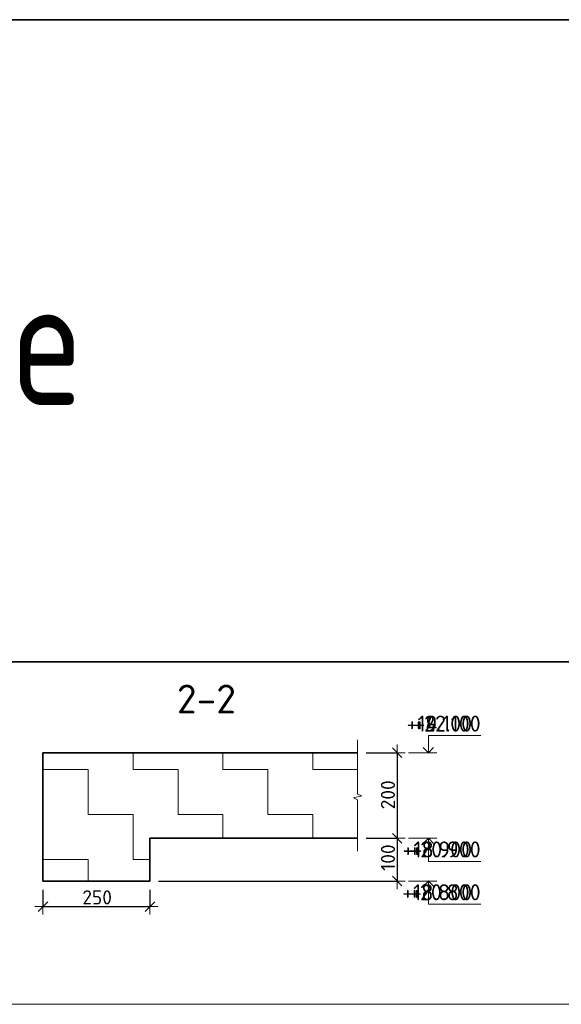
# Model space of a CAD drawing. Header units: metres. Extents: x -38 to 114, y -15 to 21.
# Tile 233 of 244: x 73.02 to 74.29, y 12.47 to 14.77. Entities that reach past the tile are written whole.
import ezdxf

# ---------------------------------------------------------------- set-up
doc = ezdxf.new("R2010")
doc.units = ezdxf.units.M
doc.header["$PDMODE"] = 65
for name, color, linetype, lineweight in [('XR$3$Размерная линия_ общее', 7, 'Continuous', 13), ('XR$4$Размерная линия_ общее', 7, 'Continuous', 13), ('XR$6$Размерная линия_ общее', 7, 'Continuous', 13)]:
    doc.layers.add(name, color=color, linetype=linetype, lineweight=lineweight)
doc.styles.add('ISOCPEUR', font='txt')
doc.dimstyles.new('DIMSTYLE_8', dxfattribs={"dimtxt": 0.033, "dimasz": 0.0375, "dimexe": 0, "dimexo": 0, "dimgap": 0.0165, "dimtad": 2, "dimdec": 0, "dimlfac": 1000, "dimrnd": 1, "dimzin": 12, "dimdsep": 46, "dimtxsty": 'ISOCPEUR', "dimblk1": 'ALL_ML_STRICH', "dimblk2": 'ALL_ML_STRICH', "dimsah": 1, "dimcen": 0, "dimclrd": 7, "dimclre": 256, "dimclrt": 7, "dimadec": 0, "dimazin": 0, "dimtfac": 1, "dimtdec": 0, "dimtix": 1, "dimtmove": 2, "dimatfit": 3, "dimfxl": 0, "dimtzin": 0, "dimlwd": 0, "dimlwe": -3, "dimarcsym": 0})
pattern_1 = [(0, (0.21, 0.21), (0.105, 0.105), [0.105, -0.105]), (90, (0.21, 0.21), (-0.105, 0.105), [0.105, -0.105])]

# ---------------------------------------------------------------- blocks, each defined once
blk = doc.blocks.new('ЭЛЕМЕНТ_УЗОРА_3')
at = {"color": 7, "linetype": 'Continuous', "lineweight": 13, "transparency": 33554687}
blk.add_line((73.8149, 12.8295), (73.8149, 12.8295), dxfattribs=at)
blk.add_lwpolyline([(73.8149, 13.0895), (73.8149, 12.9623), (73.8249, 12.9587), (73.8049, 12.9538), (73.8149, 12.9496), (73.8149, 12.8295)], dxfattribs=at)
blk = doc.blocks.new('СЛОЖНЫЙ_ОБЪЕКТ_3')
at = {"color": 7, "linetype": 'Continuous', "lineweight": 13, "transparency": 33554687}
blk.add_line((74.0002, 13.0595), (73.9336, 13.0595), dxfattribs=at)
blk.add_lwpolyline([(73.9802, 13.0595), (73.9802, 13.0995), (74.0826, 13.0995)], dxfattribs=at)
at = {"color": 7, "linetype": 'Continuous', "lineweight": 35, "transparency": 33554687}
blk.add_lwpolyline([(73.9681, 13.0716), (73.9802, 13.0595), (73.9923, 13.0716)], dxfattribs=at)
blk = doc.blocks.new('СЛОЖНЫЙ_ОБЪЕКТ_4')
at = {"color": 7, "linetype": 'Continuous', "lineweight": 13, "transparency": 33554687}
blk.add_line((74.0002, 12.8595), (73.9336, 12.8595), dxfattribs=at)
at = {"color": 7, "linetype": 'Continuous', "lineweight": 35, "transparency": 33554687}
blk.add_lwpolyline([(73.9681, 12.8474), (73.9802, 12.8595), (73.9923, 12.8474)], dxfattribs=at)
at = {"color": 7, "linetype": 'Continuous', "lineweight": 13, "transparency": 33554687}
blk.add_lwpolyline([(73.9802, 12.8595), (73.9802, 12.8055), (74.0826, 12.8055)], dxfattribs=at)
blk = doc.blocks.new('ALL_ML_STRICH')
at = {"color": 0, "linetype": 'ByBlock', "lineweight": -2}
for p, q in [((-1, 0), (0.5, 0)), ((-0.3, -0.3), (0.3, 0.3)), ((0, -0.5), (0, 0.5))]:
    blk.add_line(p, q, dxfattribs=at)
blk = doc.blocks.new('*D52')
at = {"layer": 'DEFPOINTS', "color": 7, "linetype": 'Continuous', "lineweight": 13, "transparency": 33554687}
for p in [(73.8149, 13.0595), (73.9073, 13.0595), (73.8149, 12.8595)]:
    blk.add_point(p, dxfattribs=at)
at = {"layer": 'XR$3$Размерная линия_ общее', "color": 253, "linetype": 'Continuous', "lineweight": -2, "true_color": 0xa0a0a0, "transparency": 33554687}
for p, q in [((73.8349, 13.0595), (73.9073, 13.0595)), ((73.8349, 12.8595), (73.9073, 12.8595))]:
    blk.add_line(p, q, dxfattribs=at)
at = {"layer": 'XR$3$Размерная линия_ общее', "color": 7, "linetype": 'Continuous', "lineweight": -2, "transparency": 33554687}
blk.add_line((73.9073, 13.0595), (73.9073, 12.8595), dxfattribs=at)
at = {"layer": 'XR$3$Размерная линия_ общее', "color": 7, "linetype": 'Continuous', "lineweight": 13, "transparency": 33554687, "xscale": 0.0375, "yscale": 0.0375, "zscale": 0.0375}
for p, rotation in [((73.9073, 13.0595), 90), ((73.9073, 12.8595), 270)]:
    blk.add_blockref('ALL_ML_STRICH', p, dxfattribs=dict(at, rotation=rotation))
at = {"layer": 'XR$3$Размерная линия_ общее', "color": 7, "linetype": 'Continuous', "lineweight": 13, "transparency": 33554687, "insert": (73.8858, 12.9611), "char_height": 0.033, "width": 0.099, "attachment_point": 5, "rotation": 90, "style": 'ISOCPEUR'}
blk.add_mtext('\\A1;{200}', dxfattribs=at)
blk = doc.blocks.new('*D53')
at = {"layer": 'DEFPOINTS', "color": 7, "linetype": 'Continuous', "lineweight": 13, "transparency": 33554687}
for p in [(73.8149, 12.8595), (73.9073, 12.8595), (73.3294, 12.7595)]:
    blk.add_point(p, dxfattribs=at)
at = {"layer": 'XR$3$Размерная линия_ общее', "color": 253, "linetype": 'Continuous', "lineweight": -2, "true_color": 0xa0a0a0, "transparency": 33554687}
for p, q in [((73.8349, 12.8595), (73.9073, 12.8595)), ((73.3494, 12.7595), (73.9073, 12.7595))]:
    blk.add_line(p, q, dxfattribs=at)
at = {"layer": 'XR$3$Размерная линия_ общее', "color": 7, "linetype": 'Continuous', "lineweight": -2, "transparency": 33554687}
blk.add_line((73.9073, 12.8595), (73.9073, 12.7595), dxfattribs=at)
at = {"layer": 'XR$3$Размерная линия_ общее', "color": 7, "linetype": 'Continuous', "lineweight": 13, "transparency": 33554687, "xscale": 0.0375, "yscale": 0.0375, "zscale": 0.0375}
for p, rotation in [((73.9073, 12.8595), 90), ((73.9073, 12.7595), 270)]:
    blk.add_blockref('ALL_ML_STRICH', p, dxfattribs=dict(at, rotation=rotation))
at = {"layer": 'XR$3$Размерная линия_ общее', "color": 7, "linetype": 'Continuous', "lineweight": 13, "transparency": 33554687, "insert": (73.8858, 12.8144), "char_height": 0.033, "width": 0.099, "attachment_point": 5, "rotation": 90, "style": 'ISOCPEUR'}
blk.add_mtext('\\A1;{100}', dxfattribs=at)
blk = doc.blocks.new('СЛОЖНЫЙ_ОБЪЕКТ_5')
at = {"color": 7, "linetype": 'Continuous', "lineweight": 13, "transparency": 33554687}
blk.add_line((74.0002, 12.7595), (73.9336, 12.7595), dxfattribs=at)
at = {"color": 7, "linetype": 'Continuous', "lineweight": 35, "transparency": 33554687}
blk.add_lwpolyline([(73.9681, 12.7474), (73.9802, 12.7595), (73.9923, 12.7474)], dxfattribs=at)
at = {"color": 7, "linetype": 'Continuous', "lineweight": 13, "transparency": 33554687}
blk.add_lwpolyline([(73.9802, 12.7595), (73.9802, 12.7055), (74.0826, 12.7055)], dxfattribs=at)
blk = doc.blocks.new('*D55')
at = {"layer": 'DEFPOINTS', "color": 7, "linetype": 'Continuous', "lineweight": 13, "transparency": 33554687}
for p in [(73.0794, 12.7595), (73.3294, 12.7595), (73.0794, 12.7)]:
    blk.add_point(p, dxfattribs=at)
at = {"layer": 'XR$3$Размерная линия_ общее', "color": 253, "linetype": 'Continuous', "lineweight": -2, "true_color": 0xa0a0a0, "transparency": 33554687}
for p, q in [((73.0794, 12.7395), (73.0794, 12.7)), ((73.3294, 12.7395), (73.3294, 12.7))]:
    blk.add_line(p, q, dxfattribs=at)
at = {"layer": 'XR$3$Размерная линия_ общее', "color": 7, "linetype": 'Continuous', "lineweight": -2, "transparency": 33554687}
blk.add_line((73.0794, 12.7), (73.3294, 12.7), dxfattribs=at)
at = {"layer": 'XR$3$Размерная линия_ общее', "color": 7, "linetype": 'Continuous', "lineweight": 13, "transparency": 33554687, "xscale": 0.0375, "yscale": 0.0375, "zscale": 0.0375, "rotation": 180}
blk.add_blockref('ALL_ML_STRICH', (73.0794, 12.7), dxfattribs=at)
at = {"layer": 'XR$3$Размерная линия_ общее', "color": 7, "linetype": 'Continuous', "lineweight": 13, "transparency": 33554687, "xscale": 0.0375, "yscale": 0.0375, "zscale": 0.0375}
blk.add_blockref('ALL_ML_STRICH', (73.3294, 12.7), dxfattribs=at)
at = {"layer": 'XR$3$Размерная линия_ общее', "color": 7, "linetype": 'Continuous', "lineweight": 13, "transparency": 33554687, "insert": (73.206, 12.7215), "char_height": 0.033, "width": 0.099, "attachment_point": 5, "style": 'ISOCPEUR'}
blk.add_mtext('\\A1;{250}', dxfattribs=at)
blk = doc.blocks.new('ЭЛЕМЕНТ_УЗОРА_17')
at = {"color": 7, "linetype": 'Continuous', "lineweight": 13, "transparency": 33554687}
blk.add_line((73.8149, 12.8295), (73.8149, 12.8295), dxfattribs=at)
blk.add_lwpolyline([(73.8149, 13.0895), (73.8149, 12.9623), (73.8249, 12.9587), (73.8049, 12.9538), (73.8149, 12.9496), (73.8149, 12.8295)], dxfattribs=at)
blk = doc.blocks.new('СЛОЖНЫЙ_ОБЪЕКТ_42')
at = {"color": 7, "linetype": 'Continuous', "lineweight": 13, "transparency": 33554687}
blk.add_line((74.0002, 13.0595), (73.9336, 13.0595), dxfattribs=at)
blk.add_lwpolyline([(73.9802, 13.0595), (73.9802, 13.0995), (74.0826, 13.0995)], dxfattribs=at)
at = {"color": 7, "linetype": 'Continuous', "lineweight": 35, "transparency": 33554687}
blk.add_lwpolyline([(73.9681, 13.0716), (73.9802, 13.0595), (73.9923, 13.0716)], dxfattribs=at)
blk = doc.blocks.new('СЛОЖНЫЙ_ОБЪЕКТ_43')
at = {"color": 7, "linetype": 'Continuous', "lineweight": 13, "transparency": 33554687}
blk.add_line((74.0002, 12.8595), (73.9336, 12.8595), dxfattribs=at)
at = {"color": 7, "linetype": 'Continuous', "lineweight": 35, "transparency": 33554687}
blk.add_lwpolyline([(73.9681, 12.8474), (73.9802, 12.8595), (73.9923, 12.8474)], dxfattribs=at)
at = {"color": 7, "linetype": 'Continuous', "lineweight": 13, "transparency": 33554687}
blk.add_lwpolyline([(73.9802, 12.8595), (73.9802, 12.8055), (74.0826, 12.8055)], dxfattribs=at)
blk = doc.blocks.new('*D322')
at = {"layer": 'DEFPOINTS', "color": 7, "linetype": 'Continuous', "lineweight": 13, "transparency": 33554687}
for p in [(73.8149, 13.0595), (73.9073, 13.0595), (73.8149, 12.8595)]:
    blk.add_point(p, dxfattribs=at)
at = {"layer": 'XR$4$Размерная линия_ общее', "color": 253, "linetype": 'Continuous', "lineweight": -2, "true_color": 0xa0a0a0, "transparency": 33554687}
for p, q in [((73.8349, 13.0595), (73.9073, 13.0595)), ((73.8349, 12.8595), (73.9073, 12.8595))]:
    blk.add_line(p, q, dxfattribs=at)
at = {"layer": 'XR$4$Размерная линия_ общее', "color": 7, "linetype": 'Continuous', "lineweight": -2, "transparency": 33554687}
blk.add_line((73.9073, 13.0595), (73.9073, 12.8595), dxfattribs=at)
at = {"layer": 'XR$4$Размерная линия_ общее', "color": 7, "linetype": 'Continuous', "lineweight": 13, "transparency": 33554687, "xscale": 0.0375, "yscale": 0.0375, "zscale": 0.0375}
for p, rotation in [((73.9073, 13.0595), 90), ((73.9073, 12.8595), 270)]:
    blk.add_blockref('ALL_ML_STRICH', p, dxfattribs=dict(at, rotation=rotation))
at = {"layer": 'XR$4$Размерная линия_ общее', "color": 7, "linetype": 'Continuous', "lineweight": 13, "transparency": 33554687, "insert": (73.8858, 12.9611), "char_height": 0.033, "width": 0.099, "attachment_point": 5, "rotation": 90, "style": 'ISOCPEUR'}
blk.add_mtext('\\A1;{200}', dxfattribs=at)
blk = doc.blocks.new('*D323')
at = {"layer": 'DEFPOINTS', "color": 7, "linetype": 'Continuous', "lineweight": 13, "transparency": 33554687}
for p in [(73.8149, 12.8595), (73.9073, 12.8595), (73.3294, 12.7595)]:
    blk.add_point(p, dxfattribs=at)
at = {"layer": 'XR$4$Размерная линия_ общее', "color": 253, "linetype": 'Continuous', "lineweight": -2, "true_color": 0xa0a0a0, "transparency": 33554687}
for p, q in [((73.8349, 12.8595), (73.9073, 12.8595)), ((73.3494, 12.7595), (73.9073, 12.7595))]:
    blk.add_line(p, q, dxfattribs=at)
at = {"layer": 'XR$4$Размерная линия_ общее', "color": 7, "linetype": 'Continuous', "lineweight": -2, "transparency": 33554687}
blk.add_line((73.9073, 12.8595), (73.9073, 12.7595), dxfattribs=at)
at = {"layer": 'XR$4$Размерная линия_ общее', "color": 7, "linetype": 'Continuous', "lineweight": 13, "transparency": 33554687, "xscale": 0.0375, "yscale": 0.0375, "zscale": 0.0375}
for p, rotation in [((73.9073, 12.8595), 90), ((73.9073, 12.7595), 270)]:
    blk.add_blockref('ALL_ML_STRICH', p, dxfattribs=dict(at, rotation=rotation))
at = {"layer": 'XR$4$Размерная линия_ общее', "color": 7, "linetype": 'Continuous', "lineweight": 13, "transparency": 33554687, "insert": (73.8858, 12.8144), "char_height": 0.033, "width": 0.099, "attachment_point": 5, "rotation": 90, "style": 'ISOCPEUR'}
blk.add_mtext('\\A1;{100}', dxfattribs=at)
blk = doc.blocks.new('СЛОЖНЫЙ_ОБЪЕКТ_44')
at = {"color": 7, "linetype": 'Continuous', "lineweight": 13, "transparency": 33554687}
blk.add_line((74.0002, 12.7595), (73.9336, 12.7595), dxfattribs=at)
at = {"color": 7, "linetype": 'Continuous', "lineweight": 35, "transparency": 33554687}
blk.add_lwpolyline([(73.9681, 12.7474), (73.9802, 12.7595), (73.9923, 12.7474)], dxfattribs=at)
at = {"color": 7, "linetype": 'Continuous', "lineweight": 13, "transparency": 33554687}
blk.add_lwpolyline([(73.9802, 12.7595), (73.9802, 12.7055), (74.0826, 12.7055)], dxfattribs=at)
blk = doc.blocks.new('*D325')
at = {"layer": 'DEFPOINTS', "color": 7, "linetype": 'Continuous', "lineweight": 13, "transparency": 33554687}
for p in [(73.0794, 12.7595), (73.3294, 12.7595), (73.0794, 12.7)]:
    blk.add_point(p, dxfattribs=at)
at = {"layer": 'XR$4$Размерная линия_ общее', "color": 253, "linetype": 'Continuous', "lineweight": -2, "true_color": 0xa0a0a0, "transparency": 33554687}
for p, q in [((73.0794, 12.7395), (73.0794, 12.7)), ((73.3294, 12.7395), (73.3294, 12.7))]:
    blk.add_line(p, q, dxfattribs=at)
at = {"layer": 'XR$4$Размерная линия_ общее', "color": 7, "linetype": 'Continuous', "lineweight": -2, "transparency": 33554687}
blk.add_line((73.0794, 12.7), (73.3294, 12.7), dxfattribs=at)
at = {"layer": 'XR$4$Размерная линия_ общее', "color": 7, "linetype": 'Continuous', "lineweight": 13, "transparency": 33554687, "xscale": 0.0375, "yscale": 0.0375, "zscale": 0.0375, "rotation": 180}
blk.add_blockref('ALL_ML_STRICH', (73.0794, 12.7), dxfattribs=at)
at = {"layer": 'XR$4$Размерная линия_ общее', "color": 7, "linetype": 'Continuous', "lineweight": 13, "transparency": 33554687, "xscale": 0.0375, "yscale": 0.0375, "zscale": 0.0375}
blk.add_blockref('ALL_ML_STRICH', (73.3294, 12.7), dxfattribs=at)
at = {"layer": 'XR$4$Размерная линия_ общее', "color": 7, "linetype": 'Continuous', "lineweight": 13, "transparency": 33554687, "insert": (73.206, 12.7215), "char_height": 0.033, "width": 0.099, "attachment_point": 5, "style": 'ISOCPEUR'}
blk.add_mtext('\\A1;{250}', dxfattribs=at)
blk = doc.blocks.new('ЭЛЕМЕНТ_УЗОРА_31')
at = {"color": 7, "linetype": 'Continuous', "lineweight": 13, "transparency": 33554687}
blk.add_line((73.8149, 12.8295), (73.8149, 12.8295), dxfattribs=at)
blk.add_lwpolyline([(73.8149, 13.0895), (73.8149, 12.9623), (73.8249, 12.9587), (73.8049, 12.9538), (73.8149, 12.9496), (73.8149, 12.8295)], dxfattribs=at)
blk = doc.blocks.new('*D697')
at = {"layer": 'DEFPOINTS', "color": 7, "linetype": 'Continuous', "lineweight": 13, "transparency": 33554687}
for p in [(73.8149, 13.0595), (73.9073, 13.0595), (73.8149, 12.8595)]:
    blk.add_point(p, dxfattribs=at)
at = {"layer": 'XR$6$Размерная линия_ общее', "color": 253, "linetype": 'Continuous', "lineweight": -2, "true_color": 0xa0a0a0, "transparency": 33554687}
for p, q in [((73.8349, 13.0595), (73.9073, 13.0595)), ((73.8349, 12.8595), (73.9073, 12.8595))]:
    blk.add_line(p, q, dxfattribs=at)
at = {"layer": 'XR$6$Размерная линия_ общее', "color": 7, "linetype": 'Continuous', "lineweight": -2, "transparency": 33554687}
blk.add_line((73.9073, 13.0595), (73.9073, 12.8595), dxfattribs=at)
at = {"layer": 'XR$6$Размерная линия_ общее', "color": 7, "linetype": 'Continuous', "lineweight": 13, "transparency": 33554687, "xscale": 0.0375, "yscale": 0.0375, "zscale": 0.0375}
for p, rotation in [((73.9073, 13.0595), 90), ((73.9073, 12.8595), 270)]:
    blk.add_blockref('ALL_ML_STRICH', p, dxfattribs=dict(at, rotation=rotation))
at = {"layer": 'XR$6$Размерная линия_ общее', "color": 7, "linetype": 'Continuous', "lineweight": 13, "transparency": 33554687, "insert": (73.8858, 12.9611), "char_height": 0.033, "width": 0.099, "attachment_point": 5, "rotation": 90, "style": 'ISOCPEUR'}
blk.add_mtext('\\A1;{200}', dxfattribs=at)
blk = doc.blocks.new('*D698')
at = {"layer": 'DEFPOINTS', "color": 7, "linetype": 'Continuous', "lineweight": 13, "transparency": 33554687}
for p in [(73.8149, 12.8595), (73.9073, 12.8595), (73.3294, 12.7595)]:
    blk.add_point(p, dxfattribs=at)
at = {"layer": 'XR$6$Размерная линия_ общее', "color": 253, "linetype": 'Continuous', "lineweight": -2, "true_color": 0xa0a0a0, "transparency": 33554687}
for p, q in [((73.8349, 12.8595), (73.9073, 12.8595)), ((73.3494, 12.7595), (73.9073, 12.7595))]:
    blk.add_line(p, q, dxfattribs=at)
at = {"layer": 'XR$6$Размерная линия_ общее', "color": 7, "linetype": 'Continuous', "lineweight": -2, "transparency": 33554687}
blk.add_line((73.9073, 12.8595), (73.9073, 12.7595), dxfattribs=at)
at = {"layer": 'XR$6$Размерная линия_ общее', "color": 7, "linetype": 'Continuous', "lineweight": 13, "transparency": 33554687, "xscale": 0.0375, "yscale": 0.0375, "zscale": 0.0375}
for p, rotation in [((73.9073, 12.8595), 90), ((73.9073, 12.7595), 270)]:
    blk.add_blockref('ALL_ML_STRICH', p, dxfattribs=dict(at, rotation=rotation))
at = {"layer": 'XR$6$Размерная линия_ общее', "color": 7, "linetype": 'Continuous', "lineweight": 13, "transparency": 33554687, "insert": (73.8858, 12.8144), "char_height": 0.033, "width": 0.099, "attachment_point": 5, "rotation": 90, "style": 'ISOCPEUR'}
blk.add_mtext('\\A1;{100}', dxfattribs=at)
blk = doc.blocks.new('*D699')
at = {"layer": 'DEFPOINTS', "color": 7, "linetype": 'Continuous', "lineweight": 13, "transparency": 33554687}
for p in [(73.0794, 12.7595), (73.3294, 12.7595), (73.0794, 12.7)]:
    blk.add_point(p, dxfattribs=at)
at = {"layer": 'XR$6$Размерная линия_ общее', "color": 253, "linetype": 'Continuous', "lineweight": -2, "true_color": 0xa0a0a0, "transparency": 33554687}
for p, q in [((73.0794, 12.7395), (73.0794, 12.7)), ((73.3294, 12.7395), (73.3294, 12.7))]:
    blk.add_line(p, q, dxfattribs=at)
at = {"layer": 'XR$6$Размерная линия_ общее', "color": 7, "linetype": 'Continuous', "lineweight": -2, "transparency": 33554687}
blk.add_line((73.0794, 12.7), (73.3294, 12.7), dxfattribs=at)
at = {"layer": 'XR$6$Размерная линия_ общее', "color": 7, "linetype": 'Continuous', "lineweight": 13, "transparency": 33554687, "xscale": 0.0375, "yscale": 0.0375, "zscale": 0.0375, "rotation": 180}
blk.add_blockref('ALL_ML_STRICH', (73.0794, 12.7), dxfattribs=at)
at = {"layer": 'XR$6$Размерная линия_ общее', "color": 7, "linetype": 'Continuous', "lineweight": 13, "transparency": 33554687, "xscale": 0.0375, "yscale": 0.0375, "zscale": 0.0375}
blk.add_blockref('ALL_ML_STRICH', (73.3294, 12.7), dxfattribs=at)
at = {"layer": 'XR$6$Размерная линия_ общее', "color": 7, "linetype": 'Continuous', "lineweight": 13, "transparency": 33554687, "insert": (73.206, 12.7215), "char_height": 0.033, "width": 0.099, "attachment_point": 5, "style": 'ISOCPEUR'}
blk.add_mtext('\\A1;{250}', dxfattribs=at)
blk = doc.blocks.new('СЛОЖНЫЙ_ОБЪЕКТ_101')
at = {"color": 7, "linetype": 'Continuous', "lineweight": 13, "transparency": 33554687}
blk.add_line((74.0002, 13.0595), (73.9336, 13.0595), dxfattribs=at)
blk.add_lwpolyline([(73.9802, 13.0595), (73.9802, 13.0995), (74.1026, 13.0995)], dxfattribs=at)
at = {"color": 7, "linetype": 'Continuous', "lineweight": 35, "transparency": 33554687}
blk.add_lwpolyline([(73.9681, 13.0716), (73.9802, 13.0595), (73.9923, 13.0716)], dxfattribs=at)
blk = doc.blocks.new('СЛОЖНЫЙ_ОБЪЕКТ_102')
at = {"color": 7, "linetype": 'Continuous', "lineweight": 13, "transparency": 33554687}
blk.add_line((74.0002, 12.8595), (73.9336, 12.8595), dxfattribs=at)
at = {"color": 7, "linetype": 'Continuous', "lineweight": 35, "transparency": 33554687}
blk.add_lwpolyline([(73.9681, 12.8474), (73.9802, 12.8595), (73.9923, 12.8474)], dxfattribs=at)
at = {"color": 7, "linetype": 'Continuous', "lineweight": 13, "transparency": 33554687}
blk.add_lwpolyline([(73.9802, 12.8595), (73.9802, 12.8055), (74.1026, 12.8055)], dxfattribs=at)
blk = doc.blocks.new('СЛОЖНЫЙ_ОБЪЕКТ_103')
at = {"color": 7, "linetype": 'Continuous', "lineweight": 13, "transparency": 33554687}
blk.add_line((74.0002, 12.7595), (73.9336, 12.7595), dxfattribs=at)
at = {"color": 7, "linetype": 'Continuous', "lineweight": 35, "transparency": 33554687}
blk.add_lwpolyline([(73.9681, 12.7474), (73.9802, 12.7595), (73.9923, 12.7474)], dxfattribs=at)
at = {"color": 7, "linetype": 'Continuous', "lineweight": 13, "transparency": 33554687}
blk.add_lwpolyline([(73.9802, 12.7595), (73.9802, 12.7055), (74.1026, 12.7055)], dxfattribs=at)

msp = doc.modelspace()

# ---------------------------------------------------------------- hatches: boundary and pattern name
at = {"linetype": 'Continuous', "lineweight": 13, "transparency": 33554687}
h = msp.add_hatch(dxfattribs=at)
h.set_pattern_fill('____', scale=0.105, style=0, pattern_type=2)
h.set_pattern_definition(pattern_1)
h.paths.add_polyline_path([(73.8149, 13.0595), (73.0794, 13.0595), (73.0794, 12.7595), (73.3294, 12.7595), (73.3294, 12.8595), (73.8149, 12.8595)], flags=0)
h = msp.add_hatch(dxfattribs=at)
h.set_pattern_fill('____', scale=0.105, style=0, pattern_type=2)
h.set_pattern_definition(pattern_1)
h.paths.add_polyline_path([(73.8149, 13.0595), (73.0794, 13.0595), (73.0794, 12.7595), (73.3294, 12.7595), (73.3294, 12.8595), (73.8149, 12.8595)], flags=0)
h = msp.add_hatch(dxfattribs=at)
h.set_pattern_fill('____', scale=0.105, style=0, pattern_type=2)
h.set_pattern_definition(pattern_1)
h.paths.add_polyline_path([(73.8149, 13.0595), (73.0794, 13.0595), (73.0794, 12.7595), (73.3294, 12.7595), (73.3294, 12.8595), (73.8149, 12.8595)], flags=0)

# ---------------------------------------------------------------- linework, layer by layer
at = {"color": 7, "linetype": 'Continuous', "lineweight": 35, "transparency": 33554687}
for p, q in [((86.4198, 14.7717), (67.9198, 14.7717)), ((86.4198, 13.2717), (67.9198, 13.2717)), ((73.3294, 12.8595), (73.8149, 12.8595)), ((73.3294, 12.8595), (73.8149, 12.8595)), ((73.3294, 12.8595), (73.8149, 12.8595))]:
    msp.add_line(p, q, dxfattribs=at)
at = {"color": 7, "linetype": 'Continuous', "lineweight": 13, "transparency": 33554687}
msp.add_line((86.4198, 12.4717), (67.9198, 12.4717), dxfattribs=at)
at = {"color": 7, "linetype": 'Continuous', "lineweight": 35, "transparency": 33554687}
for points in [[(73.8149, 13.0595), (73.0794, 13.0595), (73.0794, 12.8595)], [(73.8149, 13.0595), (73.0794, 13.0595), (73.0794, 12.8595)], [(73.8149, 13.0595), (73.0794, 13.0595), (73.0794, 12.8595)], [(73.0794, 12.8595), (73.0794, 12.7595), (73.3294, 12.7595), (73.3294, 12.8595)], [(73.0794, 12.8595), (73.0794, 12.7595), (73.3294, 12.7595), (73.3294, 12.8595)], [(73.0794, 12.8595), (73.0794, 12.7595), (73.3294, 12.7595), (73.3294, 12.8595)]]:
    msp.add_lwpolyline(points, dxfattribs=at)

# ---------------------------------------------------------------- block references
at = {"color": 7, "linetype": 'Continuous', "lineweight": 13, "transparency": 33554687}
for name in ['ЭЛЕМЕНТ_УЗОРА_3', 'ЭЛЕМЕНТ_УЗОРА_17', 'ЭЛЕМЕНТ_УЗОРА_31']:
    msp.add_blockref(name, (0, 0), dxfattribs=at)
at = {"color": 7, "linetype": 'Continuous', "lineweight": 35, "transparency": 33554687}
for name in ['СЛОЖНЫЙ_ОБЪЕКТ_3', 'СЛОЖНЫЙ_ОБЪЕКТ_42', 'СЛОЖНЫЙ_ОБЪЕКТ_101', 'СЛОЖНЫЙ_ОБЪЕКТ_4', 'СЛОЖНЫЙ_ОБЪЕКТ_43', 'СЛОЖНЫЙ_ОБЪЕКТ_102', 'СЛОЖНЫЙ_ОБЪЕКТ_5', 'СЛОЖНЫЙ_ОБЪЕКТ_44', 'СЛОЖНЫЙ_ОБЪЕКТ_103']:
    msp.add_blockref(name, (0, 0), dxfattribs=at)

# ---------------------------------------------------------------- texts
at = {"color": 7, "linetype": 'Continuous', "lineweight": 35, "transparency": 33554687, "insert": (71.3355, 13.8717), "char_height": 0.3, "width": 1.999529, "attachment_point": 7, "style": 'ISOCPEUR'}
msp.add_mtext('\\W0.78;Обозначение', dxfattribs=at)
at = {"color": 7, "linetype": 'Continuous', "lineweight": 50, "transparency": 33554687, "insert": (73.4615, 13.1849), "char_height": 0.0675, "width": 0.172565, "attachment_point": 5, "style": 'ISOCPEUR'}
msp.add_mtext('\\A1;{\\fISOCPEUR|i0|b0;\\H0.067500;\\W1.000000;\\C7;2-2}\\P', dxfattribs=at)
msp.add_mtext('\\A1;{\\fISOCPEUR|i0|b0;\\H0.067500;\\W1.000000;\\C7;2-2}\\P', dxfattribs=at)
msp.add_mtext('\\A1;{\\fISOCPEUR|i0|b0;\\H0.067500;\\W1.000000;\\C7;2-2}\\P', dxfattribs=at)
at = {"color": 7, "linetype": 'Continuous', "lineweight": 13, "transparency": 33554687, "char_height": 0.0375, "attachment_point": 9, "style": 'ISOCPEUR'}
for s, insert, width in [('\\A1;{\\fISOCPEUR|i0|b0;\\H0.037500;\\W1.000000;\\C7;+19.100}\\P', (74.0826, 13.1087), 0.170106), ('\\A1;{\\fISOCPEUR|i0|b0;\\H0.037500;\\W1.000000;\\C7;+22.100}\\P', (74.1026, 13.1087), 0.178404), ('\\A1;{\\fISOCPEUR|i0|b0;\\H0.037500;\\W1.000000;\\C7;+4.100}\\P', (74.0826, 13.1087), 0.155671), ('\\A1;{\\fISOCPEUR|i0|b0;\\H0.037500;\\W1.000000;\\C7;+18.900}\\P', (74.0826, 12.8147), 0.178404), ('\\A1;{\\fISOCPEUR|i0|b0;\\H0.037500;\\W1.000000;\\C7;+20.900}\\P', (74.1026, 12.8147), 0.186702), ('\\A1;{\\fISOCPEUR|i0|b0;\\H0.037500;\\W1.000000;\\C7;+3.900}\\P', (74.0826, 12.8147), 0.160312), ('\\A1;{\\fISOCPEUR|i0|b0;\\H0.037500;\\W1.000000;\\C7;+18.800}\\P', (74.0826, 12.7147), 0.178404), ('\\A1;{\\fISOCPEUR|i0|b0;\\H0.037500;\\W1.000000;\\C7;+20.800}\\P', (74.1026, 12.7147), 0.186702), ('\\A1;{\\fISOCPEUR|i0|b0;\\H0.037500;\\W1.000000;\\C7;+3.800}\\P', (74.0826, 12.7147), 0.160312)]:
    msp.add_mtext(s, dxfattribs=dict(at, insert=insert, width=width))

# ---------------------------------------------------------------- dimensions: what is measured, and where the dimension line sits
at = {"layer": 'XR$3$Размерная линия_ общее', "color": 7, "linetype": 'Continuous', "lineweight": 13, "transparency": 33554687}
for base, p1, p2, picture, middle in [((73.9073, 12.8595), (73.8349, 13.0595), (73.8349, 12.8595), '*D52', (73.8858, 12.9611)), ((73.9073, 12.7595), (73.8349, 12.8595), (73.3494, 12.7595), '*D53', (73.8858, 12.8144))]:
    dim = msp.add_linear_dim(base=base, p1=p1, p2=p2, angle=270, dimstyle='DIMSTYLE_8', override={"dimpost": '<>', "dimclrd": 7, "dimclre": 253, "dimclrt": 7, "dimlwd": 0, "dimlwe": 65533}, dxfattribs=at)
    dim.commit()
    dim.dimension.update_dxf_attribs({"geometry": picture, "text_midpoint": middle, "dimtype": 160})
dim = msp.add_linear_dim(base=(73.3294, 12.7), p1=(73.0794, 12.7395), p2=(73.3294, 12.7395), dimstyle='DIMSTYLE_8', override={"dimpost": '<>', "dimclrd": 7, "dimclre": 253, "dimclrt": 7, "dimlwd": 0, "dimlwe": 65533}, dxfattribs=at)
dim.commit()
dim.dimension.update_dxf_attribs({"geometry": '*D55', "text_midpoint": (73.206, 12.7215), "dimtype": 160})
at = {"layer": 'XR$4$Размерная линия_ общее', "color": 7, "linetype": 'Continuous', "lineweight": 13, "transparency": 33554687}
for base, p1, p2, picture, middle in [((73.9073, 12.8595), (73.8349, 13.0595), (73.8349, 12.8595), '*D322', (73.8858, 12.9611)), ((73.9073, 12.7595), (73.8349, 12.8595), (73.3494, 12.7595), '*D323', (73.8858, 12.8144))]:
    dim = msp.add_linear_dim(base=base, p1=p1, p2=p2, angle=270, dimstyle='DIMSTYLE_8', override={"dimpost": '<>', "dimclrd": 7, "dimclre": 253, "dimclrt": 7, "dimlwd": 0, "dimlwe": 65533}, dxfattribs=at)
    dim.commit()
    dim.dimension.update_dxf_attribs({"geometry": picture, "text_midpoint": middle, "dimtype": 160})
dim = msp.add_linear_dim(base=(73.3294, 12.7), p1=(73.0794, 12.7395), p2=(73.3294, 12.7395), dimstyle='DIMSTYLE_8', override={"dimpost": '<>', "dimclrd": 7, "dimclre": 253, "dimclrt": 7, "dimlwd": 0, "dimlwe": 65533}, dxfattribs=at)
dim.commit()
dim.dimension.update_dxf_attribs({"geometry": '*D325', "text_midpoint": (73.206, 12.7215), "dimtype": 160})
at = {"layer": 'XR$6$Размерная линия_ общее', "color": 7, "linetype": 'Continuous', "lineweight": 13, "transparency": 33554687}
for base, p1, p2, picture, middle in [((73.9073, 12.8595), (73.8349, 13.0595), (73.8349, 12.8595), '*D697', (73.8858, 12.9611)), ((73.9073, 12.7595), (73.8349, 12.8595), (73.3494, 12.7595), '*D698', (73.8858, 12.8144))]:
    dim = msp.add_linear_dim(base=base, p1=p1, p2=p2, angle=270, dimstyle='DIMSTYLE_8', override={"dimpost": '<>', "dimclrd": 7, "dimclre": 253, "dimclrt": 7, "dimlwd": 0, "dimlwe": 65533}, dxfattribs=at)
    dim.commit()
    dim.dimension.update_dxf_attribs({"geometry": picture, "text_midpoint": middle, "dimtype": 160})
dim = msp.add_linear_dim(base=(73.3294, 12.7), p1=(73.0794, 12.7395), p2=(73.3294, 12.7395), dimstyle='DIMSTYLE_8', override={"dimpost": '<>', "dimclrd": 7, "dimclre": 253, "dimclrt": 7, "dimlwd": 0, "dimlwe": 65533}, dxfattribs=at)
dim.commit()
dim.dimension.update_dxf_attribs({"geometry": '*D699', "text_midpoint": (73.206, 12.7215), "dimtype": 160})

doc.saveas('drawing.dxf')
